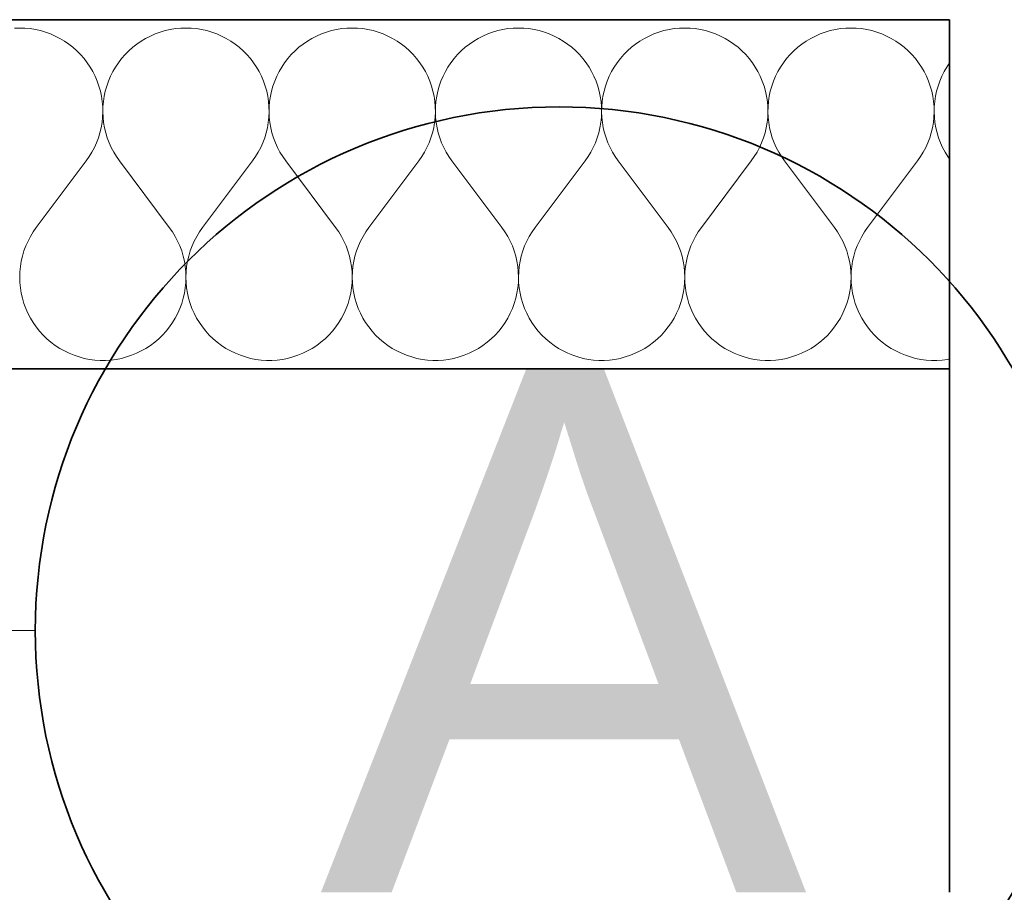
# Model space of a CAD drawing. Header units: millimetres. Extents: x -34676 to 172266, y 39940 to 476087.
# Tile 124 of 256: x 51007 to 51571, y 276843 to 277343. Entities that reach past the tile are written whole.
import ezdxf

# ---------------------------------------------------------------- set-up
doc = ezdxf.new("R2010")
doc.units = ezdxf.units.MM
doc.header["$MEASUREMENT"] = 0
for name, color, linetype in [('#podkład', 252, 'Continuous'), ('- A - ocieplenie', 7, 'Continuous'), ('Konstrukcja - Siatka mod', 7, 'Continuous'), ('Konstrukcja - Ściany zewnętrzne', 7, 'Continuous'), ('Okna Archicada', 7, 'Continuous')]:
    doc.layers.add(name, color=color, linetype=linetype)
doc.styles.add('MtXpl_Arial', font='arial.ttf', dxfattribs={"height": 0.2})

# ---------------------------------------------------------------- blocks, each defined once
blk = doc.blocks.new('UHYGFFFF')
at = {"layer": '- A - ocieplenie', "color": 252, "linetype": 'Continuous', "lineweight": 35, "ltscale": 100}
for p, q in [((51148.3, 383482.63), (50017.56, 383482.63)), ((51148.3, 383282.63), (51148.3, 383482.63)), ((50017.56, 383282.63), (51148.3, 383282.63))]:
    blk.add_line(p, q, dxfattribs=at)
at = {"layer": '- A - ocieplenie', "color": 252, "linetype": 'Continuous', "lineweight": 13, "ltscale": 100}
for p, q in [((50615.64, 383477.87), (50612.63, 383477.78)), ((50618.65, 383477.78), (50615.64, 383477.87)), ((50621.65, 383477.49), (50618.65, 383477.78)), ((50707.87, 383477.78), (50704.87, 383477.49)), ((50710.88, 383477.87), (50707.87, 383477.78)), ((50713.89, 383477.78), (50710.88, 383477.87)), ((50716.89, 383477.49), (50713.89, 383477.78)), ((50803.1, 383477.78), (50800.11, 383477.49)), ((50806.12, 383477.87), (50803.1, 383477.78)), ((50809.13, 383477.78), (50806.12, 383477.87)), ((50812.12, 383477.49), (50809.13, 383477.78)), ((50898.34, 383477.78), (50895.34, 383477.49)), ((50901.35, 383477.87), (50898.34, 383477.78)), ((50904.36, 383477.78), (50901.35, 383477.87)), ((50907.36, 383477.49), (50904.36, 383477.78)), ((50993.58, 383477.78), (50990.58, 383477.49)), ((50996.59, 383477.87), (50993.58, 383477.78)), ((50999.6, 383477.78), (50996.59, 383477.87)), ((51002.6, 383477.49), (50999.6, 383477.78)), ((51088.82, 383477.78), (51085.82, 383477.49)), ((51091.83, 383477.87), (51088.82, 383477.78)), ((51094.84, 383477.78), (51091.83, 383477.87)), ((51097.84, 383477.49), (51094.84, 383477.78)), ((50624.62, 383477.02), (50621.65, 383477.49)), ((50627.56, 383476.35), (50624.62, 383477.02)), ((50630.45, 383475.51), (50627.56, 383476.35)), ((50633.28, 383474.48), (50630.45, 383475.51)), ((50636.04, 383473.28), (50633.28, 383474.48)), ((50638.72, 383471.9), (50636.04, 383473.28)), ((50690.47, 383473.28), (50687.79, 383471.9)), ((50693.23, 383474.48), (50690.47, 383473.28)), ((50696.06, 383475.51), (50693.23, 383474.48)), ((50698.95, 383476.35), (50696.06, 383475.51)), ((50701.89, 383477.02), (50698.95, 383476.35)), ((50704.87, 383477.49), (50701.89, 383477.02)), ((50719.86, 383477.02), (50716.89, 383477.49)), ((50722.8, 383476.35), (50719.86, 383477.02)), ((50725.69, 383475.51), (50722.8, 383476.35)), ((50728.52, 383474.48), (50725.69, 383475.51)), ((50731.28, 383473.28), (50728.52, 383474.48)), ((50733.96, 383471.9), (50731.28, 383473.28)), ((50785.71, 383473.28), (50783.03, 383471.9)), ((50788.47, 383474.48), (50785.71, 383473.28)), ((50791.3, 383475.51), (50788.47, 383474.48)), ((50794.19, 383476.35), (50791.3, 383475.51)), ((50797.13, 383477.02), (50794.19, 383476.35)), ((50800.11, 383477.49), (50797.13, 383477.02)), ((50815.1, 383477.02), (50812.12, 383477.49)), ((50818.04, 383476.35), (50815.1, 383477.02)), ((50820.93, 383475.51), (50818.04, 383476.35)), ((50823.76, 383474.48), (50820.93, 383475.51)), ((50826.52, 383473.28), (50823.76, 383474.48)), ((50829.2, 383471.9), (50826.52, 383473.28)), ((50880.95, 383473.28), (50878.27, 383471.9)), ((50883.71, 383474.48), (50880.95, 383473.28)), ((50886.54, 383475.51), (50883.71, 383474.48)), ((50889.43, 383476.35), (50886.54, 383475.51)), ((50892.37, 383477.02), (50889.43, 383476.35)), ((50895.34, 383477.49), (50892.37, 383477.02)), ((50910.34, 383477.02), (50907.36, 383477.49)), ((50913.28, 383476.35), (50910.34, 383477.02)), ((50916.17, 383475.51), (50913.28, 383476.35)), ((50919, 383474.48), (50916.17, 383475.51)), ((50921.76, 383473.28), (50919, 383474.48)), ((50924.44, 383471.9), (50921.76, 383473.28)), ((50976.19, 383473.28), (50973.51, 383471.9)), ((50978.95, 383474.48), (50976.19, 383473.28)), ((50981.78, 383475.51), (50978.95, 383474.48)), ((50984.67, 383476.35), (50981.78, 383475.51)), ((50987.61, 383477.02), (50984.67, 383476.35)), ((50990.58, 383477.49), (50987.61, 383477.02)), ((51005.58, 383477.02), (51002.6, 383477.49)), ((51008.51, 383476.35), (51005.58, 383477.02)), ((51011.4, 383475.51), (51008.51, 383476.35)), ((51014.24, 383474.48), (51011.4, 383475.51)), ((51017, 383473.28), (51014.24, 383474.48)), ((51019.68, 383471.9), (51017, 383473.28)), ((51071.42, 383473.28), (51068.74, 383471.9)), ((51074.18, 383474.48), (51071.42, 383473.28)), ((51077.02, 383475.51), (51074.18, 383474.48)), ((51079.91, 383476.35), (51077.02, 383475.51)), ((51082.85, 383477.02), (51079.91, 383476.35)), ((51085.82, 383477.49), (51082.85, 383477.02)), ((51100.81, 383477.02), (51097.84, 383477.49)), ((51103.75, 383476.35), (51100.81, 383477.02)), ((51106.64, 383475.51), (51103.75, 383476.35)), ((51109.47, 383474.48), (51106.64, 383475.51)), ((51112.24, 383473.28), (51109.47, 383474.48)), ((51114.91, 383471.9), (51112.24, 383473.28)), ((50641.31, 383470.36), (50638.72, 383471.9)), ((50643.8, 383468.65), (50641.31, 383470.36)), ((50646.17, 383466.8), (50643.8, 383468.65)), ((50648.42, 383464.79), (50646.17, 383466.8)), ((50680.35, 383466.8), (50678.1, 383464.79)), ((50682.72, 383468.65), (50680.35, 383466.8)), ((50685.2, 383470.36), (50682.72, 383468.65)), ((50687.79, 383471.9), (50685.2, 383470.36)), ((50736.55, 383470.36), (50733.96, 383471.9)), ((50739.03, 383468.65), (50736.55, 383470.36)), ((50741.41, 383466.8), (50739.03, 383468.65)), ((50743.65, 383464.79), (50741.41, 383466.8)), ((50775.59, 383466.8), (50773.34, 383464.79)), ((50777.96, 383468.65), (50775.59, 383466.8)), ((50780.44, 383470.36), (50777.96, 383468.65)), ((50783.03, 383471.9), (50780.44, 383470.36)), ((50831.79, 383470.36), (50829.2, 383471.9)), ((50834.27, 383468.65), (50831.79, 383470.36)), ((50836.64, 383466.8), (50834.27, 383468.65)), ((50838.89, 383464.79), (50836.64, 383466.8)), ((50870.82, 383466.8), (50868.58, 383464.79)), ((50873.2, 383468.65), (50870.82, 383466.8)), ((50875.68, 383470.36), (50873.2, 383468.65)), ((50878.27, 383471.9), (50875.68, 383470.36)), ((50927.03, 383470.36), (50924.44, 383471.9)), ((50929.51, 383468.65), (50927.03, 383470.36)), ((50931.88, 383466.8), (50929.51, 383468.65)), ((50934.13, 383464.79), (50931.88, 383466.8)), ((50966.06, 383466.8), (50963.81, 383464.79)), ((50968.43, 383468.65), (50966.06, 383466.8)), ((50970.92, 383470.36), (50968.43, 383468.65)), ((50973.51, 383471.9), (50970.92, 383470.36)), ((51022.26, 383470.36), (51019.68, 383471.9)), ((51024.75, 383468.65), (51022.26, 383470.36)), ((51027.12, 383466.8), (51024.75, 383468.65)), ((51029.37, 383464.79), (51027.12, 383466.8)), ((51061.3, 383466.8), (51059.05, 383464.79)), ((51063.67, 383468.65), (51061.3, 383466.8)), ((51066.16, 383470.36), (51063.67, 383468.65)), ((51068.74, 383471.9), (51066.16, 383470.36)), ((51117.5, 383470.36), (51114.91, 383471.9)), ((51119.99, 383468.65), (51117.5, 383470.36)), ((51122.36, 383466.8), (51119.99, 383468.65)), ((51124.61, 383464.79), (51122.36, 383466.8)), ((50650.53, 383462.65), (50648.42, 383464.79)), ((50652.51, 383460.38), (50650.53, 383462.65)), ((50675.98, 383462.65), (50674, 383460.38)), ((50678.1, 383464.79), (50675.98, 383462.65)), ((50745.77, 383462.65), (50743.65, 383464.79)), ((50747.75, 383460.38), (50745.77, 383462.65)), ((50771.22, 383462.65), (50769.24, 383460.38)), ((50773.34, 383464.79), (50771.22, 383462.65)), ((50841.01, 383462.65), (50838.89, 383464.79)), ((50842.99, 383460.38), (50841.01, 383462.65)), ((50866.46, 383462.65), (50864.48, 383460.38)), ((50868.58, 383464.79), (50866.46, 383462.65)), ((50936.25, 383462.65), (50934.13, 383464.79)), ((50938.23, 383460.38), (50936.25, 383462.65)), ((50961.7, 383462.65), (50959.72, 383460.38)), ((50963.81, 383464.79), (50961.7, 383462.65)), ((51031.49, 383462.65), (51029.37, 383464.79)), ((51033.47, 383460.38), (51031.49, 383462.65)), ((51056.93, 383462.65), (51054.95, 383460.38)), ((51059.05, 383464.79), (51056.93, 383462.65)), ((51126.73, 383462.65), (51124.61, 383464.79)), ((51128.7, 383460.38), (51126.73, 383462.65)), ((50654.34, 383457.99), (50652.51, 383460.38)), ((50656.02, 383455.49), (50654.34, 383457.99)), ((50657.54, 383452.88), (50656.02, 383455.49)), ((50670.49, 383455.49), (50668.98, 383452.88)), ((50672.17, 383457.99), (50670.49, 383455.49)), ((50674, 383460.38), (50672.17, 383457.99)), ((50749.58, 383457.99), (50747.75, 383460.38)), ((50751.26, 383455.49), (50749.58, 383457.99)), ((50752.77, 383452.88), (50751.26, 383455.49)), ((50765.73, 383455.49), (50764.22, 383452.88)), ((50767.41, 383457.99), (50765.73, 383455.49)), ((50769.24, 383460.38), (50767.41, 383457.99)), ((50844.82, 383457.99), (50842.99, 383460.38)), ((50846.5, 383455.49), (50844.82, 383457.99)), ((50848.01, 383452.88), (50846.5, 383455.49)), ((50860.97, 383455.49), (50859.46, 383452.88)), ((50862.65, 383457.99), (50860.97, 383455.49)), ((50864.48, 383460.38), (50862.65, 383457.99)), ((50940.06, 383457.99), (50938.23, 383460.38)), ((50941.74, 383455.49), (50940.06, 383457.99)), ((50943.25, 383452.88), (50941.74, 383455.49)), ((50956.21, 383455.49), (50954.69, 383452.88)), ((50957.89, 383457.99), (50956.21, 383455.49)), ((50959.72, 383460.38), (50957.89, 383457.99)), ((51035.3, 383457.99), (51033.47, 383460.38)), ((51036.97, 383455.49), (51035.3, 383457.99)), ((51038.49, 383452.88), (51036.97, 383455.49)), ((51051.45, 383455.49), (51049.93, 383452.88)), ((51053.12, 383457.99), (51051.45, 383455.49)), ((51054.95, 383460.38), (51053.12, 383457.99)), ((51130.54, 383457.99), (51128.7, 383460.38)), ((51132.21, 383455.49), (51130.54, 383457.99)), ((51133.73, 383452.88), (51132.21, 383455.49)), ((51146.69, 383455.49), (51145.17, 383452.88)), ((51148.3, 383457.89), (51146.69, 383455.49)), ((50658.88, 383450.19), (50657.54, 383452.88)), ((50660.06, 383447.42), (50658.88, 383450.19)), ((50667.63, 383450.19), (50666.46, 383447.42)), ((50668.98, 383452.88), (50667.63, 383450.19)), ((50754.12, 383450.19), (50752.77, 383452.88)), ((50755.3, 383447.42), (50754.12, 383450.19)), ((50762.87, 383450.19), (50761.7, 383447.42)), ((50764.22, 383452.88), (50762.87, 383450.19)), ((50849.36, 383450.19), (50848.01, 383452.88)), ((50850.53, 383447.42), (50849.36, 383450.19)), ((50858.11, 383450.19), (50856.94, 383447.42)), ((50859.46, 383452.88), (50858.11, 383450.19)), ((50944.6, 383450.19), (50943.25, 383452.88)), ((50945.77, 383447.42), (50944.6, 383450.19)), ((50953.35, 383450.19), (50952.17, 383447.42)), ((50954.69, 383452.88), (50953.35, 383450.19)), ((51039.84, 383450.19), (51038.49, 383452.88)), ((51041.01, 383447.42), (51039.84, 383450.19)), ((51048.59, 383450.19), (51047.41, 383447.42)), ((51049.93, 383452.88), (51048.59, 383450.19)), ((51135.07, 383450.19), (51133.73, 383452.88)), ((51136.25, 383447.42), (51135.07, 383450.19)), ((51143.82, 383450.19), (51142.65, 383447.42)), ((51145.17, 383452.88), (51143.82, 383450.19)), ((50661.05, 383444.57), (50660.06, 383447.42)), ((50661.87, 383441.67), (50661.05, 383444.57)), ((50665.46, 383444.57), (50664.65, 383441.67)), ((50666.46, 383447.42), (50665.46, 383444.57)), ((50756.29, 383444.57), (50755.3, 383447.42)), ((50757.11, 383441.67), (50756.29, 383444.57)), ((50760.7, 383444.57), (50759.89, 383441.67)), ((50761.7, 383447.42), (50760.7, 383444.57)), ((50851.53, 383444.57), (50850.53, 383447.42)), ((50852.34, 383441.67), (50851.53, 383444.57)), ((50855.94, 383444.57), (50855.12, 383441.67)), ((50856.94, 383447.42), (50855.94, 383444.57)), ((50946.77, 383444.57), (50945.77, 383447.42)), ((50947.58, 383441.67), (50946.77, 383444.57)), ((50951.18, 383444.57), (50950.36, 383441.67)), ((50952.17, 383447.42), (50951.18, 383444.57)), ((51042.01, 383444.57), (51041.01, 383447.42)), ((51042.82, 383441.67), (51042.01, 383444.57)), ((51046.42, 383444.57), (51045.6, 383441.67)), ((51047.41, 383447.42), (51046.42, 383444.57)), ((51137.24, 383444.57), (51136.25, 383447.42)), ((51138.06, 383441.67), (51137.24, 383444.57)), ((51141.65, 383444.57), (51140.84, 383441.67)), ((51142.65, 383447.42), (51141.65, 383444.57)), ((50662.5, 383438.73), (50661.87, 383441.67)), ((50662.94, 383435.75), (50662.5, 383438.73)), ((50664.02, 383438.73), (50663.58, 383435.75)), ((50664.65, 383441.67), (50664.02, 383438.73)), ((50757.74, 383438.73), (50757.11, 383441.67)), ((50758.18, 383435.75), (50757.74, 383438.73)), ((50759.26, 383438.73), (50758.81, 383435.75)), ((50759.89, 383441.67), (50759.26, 383438.73)), ((50852.97, 383438.73), (50852.34, 383441.67)), ((50853.42, 383435.75), (50852.97, 383438.73)), ((50854.49, 383438.73), (50854.05, 383435.75)), ((50855.12, 383441.67), (50854.49, 383438.73)), ((50948.21, 383438.73), (50947.58, 383441.67)), ((50948.65, 383435.75), (50948.21, 383438.73)), ((50949.73, 383438.73), (50949.29, 383435.75)), ((50950.36, 383441.67), (50949.73, 383438.73)), ((51043.45, 383438.73), (51042.82, 383441.67)), ((51043.89, 383435.75), (51043.45, 383438.73)), ((51044.97, 383438.73), (51044.53, 383435.75)), ((51045.6, 383441.67), (51044.97, 383438.73)), ((51138.69, 383438.73), (51138.06, 383441.67)), ((51139.13, 383435.75), (51138.69, 383438.73)), ((51140.21, 383438.73), (51139.77, 383435.75)), ((51140.84, 383441.67), (51140.21, 383438.73)), ((50663.19, 383432.75), (50662.94, 383435.75)), ((50663.26, 383429.74), (50663.19, 383432.75)), ((50663.32, 383432.75), (50663.26, 383429.74)), ((50663.58, 383435.75), (50663.32, 383432.75)), ((50758.43, 383432.75), (50758.18, 383435.75)), ((50758.49, 383429.74), (50758.43, 383432.75)), ((50758.56, 383432.75), (50758.5, 383429.74)), ((50758.81, 383435.75), (50758.56, 383432.75)), ((50853.67, 383432.75), (50853.42, 383435.75)), ((50853.73, 383429.74), (50853.67, 383432.75)), ((50853.8, 383432.75), (50853.74, 383429.74)), ((50854.05, 383435.75), (50853.8, 383432.75)), ((50948.91, 383432.75), (50948.65, 383435.75)), ((50948.97, 383429.74), (50948.91, 383432.75)), ((50949.04, 383432.75), (50948.98, 383429.74)), ((50949.29, 383435.75), (50949.04, 383432.75)), ((51044.14, 383432.75), (51043.89, 383435.75)), ((51044.21, 383429.74), (51044.14, 383432.75)), ((51044.28, 383432.75), (51044.21, 383429.74)), ((51044.53, 383435.75), (51044.28, 383432.75)), ((51139.38, 383432.75), (51139.13, 383435.75)), ((51139.45, 383429.74), (51139.38, 383432.75)), ((51139.51, 383432.75), (51139.45, 383429.74)), ((51139.77, 383435.75), (51139.51, 383432.75)), ((50663.13, 383426.73), (50663.26, 383429.74)), ((50663.26, 383429.74), (50663.39, 383426.73)), ((50758.37, 383426.73), (50758.49, 383429.74)), ((50758.5, 383429.74), (50758.63, 383426.73)), ((50853.6, 383426.73), (50853.73, 383429.74)), ((50853.74, 383429.74), (50853.86, 383426.73)), ((50948.84, 383426.73), (50948.97, 383429.74)), ((50948.98, 383429.74), (50949.1, 383426.73)), ((51044.08, 383426.73), (51044.21, 383429.74)), ((51044.21, 383429.74), (51044.34, 383426.73)), ((51139.32, 383426.73), (51139.45, 383429.74)), ((51139.45, 383429.74), (51139.58, 383426.73)), ((50662.3, 383420.76), (50662.81, 383423.73)), ((50662.81, 383423.73), (50663.13, 383426.73)), ((50663.39, 383426.73), (50663.71, 383423.73)), ((50663.71, 383423.73), (50664.21, 383420.76)), ((50757.54, 383420.76), (50758.05, 383423.73)), ((50758.05, 383423.73), (50758.37, 383426.73)), ((50758.63, 383426.73), (50758.94, 383423.73)), ((50758.94, 383423.73), (50759.45, 383420.76)), ((50852.78, 383420.76), (50853.29, 383423.73)), ((50853.29, 383423.73), (50853.6, 383426.73)), ((50853.86, 383426.73), (50854.18, 383423.73)), ((50854.18, 383423.73), (50854.69, 383420.76)), ((50948.02, 383420.76), (50948.52, 383423.73)), ((50948.52, 383423.73), (50948.84, 383426.73)), ((50949.1, 383426.73), (50949.42, 383423.73)), ((50949.42, 383423.73), (50949.93, 383420.76)), ((51043.26, 383420.76), (51043.76, 383423.73)), ((51043.76, 383423.73), (51044.08, 383426.73)), ((51044.34, 383426.73), (51044.66, 383423.73)), ((51044.66, 383423.73), (51045.17, 383420.76)), ((51138.49, 383420.76), (51139, 383423.73)), ((51139, 383423.73), (51139.32, 383426.73)), ((51139.58, 383426.73), (51139.9, 383423.73)), ((51139.9, 383423.73), (51140.4, 383420.76)), ((50660.73, 383414.95), (50661.61, 383417.83)), ((50661.61, 383417.83), (50662.3, 383420.76)), ((50664.21, 383420.76), (50664.91, 383417.83)), ((50664.91, 383417.83), (50665.78, 383414.95)), ((50755.97, 383414.95), (50756.85, 383417.83)), ((50756.85, 383417.83), (50757.54, 383420.76)), ((50759.45, 383420.76), (50760.14, 383417.83)), ((50760.14, 383417.83), (50761.02, 383414.95)), ((50851.21, 383414.95), (50852.09, 383417.83)), ((50852.09, 383417.83), (50852.78, 383420.76)), ((50854.69, 383420.76), (50855.38, 383417.83)), ((50855.38, 383417.83), (50856.26, 383414.95)), ((50946.45, 383414.95), (50947.32, 383417.83)), ((50947.32, 383417.83), (50948.02, 383420.76)), ((50949.93, 383420.76), (50950.62, 383417.83)), ((50950.62, 383417.83), (50951.5, 383414.95)), ((51041.68, 383414.95), (51042.56, 383417.83)), ((51042.56, 383417.83), (51043.26, 383420.76)), ((51045.17, 383420.76), (51045.86, 383417.83)), ((51045.86, 383417.83), (51046.74, 383414.95)), ((51136.92, 383414.95), (51137.8, 383417.83)), ((51137.8, 383417.83), (51138.49, 383420.76)), ((51140.4, 383420.76), (51141.1, 383417.83)), ((51141.1, 383417.83), (51141.97, 383414.95)), ((50658.44, 383409.38), (50659.67, 383412.13)), ((50659.67, 383412.13), (50660.73, 383414.95)), ((50665.78, 383414.95), (50666.84, 383412.13)), ((50666.84, 383412.13), (50668.08, 383409.38)), ((50753.68, 383409.38), (50754.91, 383412.13)), ((50754.91, 383412.13), (50755.97, 383414.95)), ((50761.02, 383414.95), (50762.08, 383412.13)), ((50762.08, 383412.13), (50763.31, 383409.38)), ((50848.92, 383409.38), (50850.15, 383412.13)), ((50850.15, 383412.13), (50851.21, 383414.95)), ((50856.26, 383414.95), (50857.32, 383412.13)), ((50857.32, 383412.13), (50858.55, 383409.38)), ((50944.15, 383409.38), (50945.39, 383412.13)), ((50945.39, 383412.13), (50946.45, 383414.95)), ((50951.5, 383414.95), (50952.56, 383412.13)), ((50952.56, 383412.13), (50953.79, 383409.38)), ((51039.39, 383409.38), (51040.63, 383412.13)), ((51040.63, 383412.13), (51041.68, 383414.95)), ((51046.74, 383414.95), (51047.79, 383412.13)), ((51047.79, 383412.13), (51049.03, 383409.38)), ((51134.63, 383409.38), (51135.86, 383412.13)), ((51135.86, 383412.13), (51136.92, 383414.95)), ((51141.97, 383414.95), (51143.03, 383412.13)), ((51143.03, 383412.13), (51144.27, 383409.38)), ((50655.46, 383404.15), (50657.04, 383406.72)), ((50657.04, 383406.72), (50658.44, 383409.38)), ((50668.08, 383409.38), (50669.48, 383406.72)), ((50669.48, 383406.72), (50671.05, 383404.15)), ((50750.7, 383404.15), (50752.27, 383406.72)), ((50752.27, 383406.72), (50753.68, 383409.38)), ((50763.31, 383409.38), (50764.72, 383406.72)), ((50764.72, 383406.72), (50766.29, 383404.15)), ((50845.94, 383404.15), (50847.51, 383406.72)), ((50847.51, 383406.72), (50848.92, 383409.38)), ((50858.55, 383409.38), (50859.96, 383406.72)), ((50859.96, 383406.72), (50861.53, 383404.15)), ((50941.18, 383404.15), (50942.75, 383406.72)), ((50942.75, 383406.72), (50944.15, 383409.38)), ((50953.79, 383409.38), (50955.2, 383406.72)), ((50955.2, 383406.72), (50956.77, 383404.15)), ((51036.42, 383404.15), (51037.99, 383406.72)), ((51037.99, 383406.72), (51039.39, 383409.38)), ((51049.03, 383409.38), (51050.43, 383406.72)), ((51050.43, 383406.72), (51052, 383404.15)), ((51131.65, 383404.15), (51133.23, 383406.72)), ((51133.23, 383406.72), (51134.63, 383409.38)), ((51144.27, 383409.38), (51145.67, 383406.72)), ((51145.67, 383406.72), (51147.24, 383404.15)), ((50625.16, 383363.58), (50653.73, 383401.68)), ((50653.73, 383401.68), (50655.46, 383404.15)), ((50671.05, 383404.15), (50672.78, 383401.68)), ((50701.35, 383363.58), (50672.78, 383401.68)), ((50720.4, 383363.58), (50748.97, 383401.68)), ((50748.97, 383401.68), (50750.7, 383404.15)), ((50766.29, 383404.15), (50768.02, 383401.68)), ((50796.59, 383363.58), (50768.02, 383401.68)), ((50815.64, 383363.58), (50844.21, 383401.68)), ((50844.21, 383401.68), (50845.94, 383404.15)), ((50861.53, 383404.15), (50863.26, 383401.68)), ((50891.83, 383363.58), (50863.26, 383401.68)), ((50910.88, 383363.58), (50939.45, 383401.68)), ((50939.45, 383401.68), (50941.18, 383404.15)), ((50956.77, 383404.15), (50958.5, 383401.68)), ((50987.07, 383363.58), (50958.5, 383401.68)), ((51006.12, 383363.58), (51034.69, 383401.68)), ((51034.69, 383401.68), (51036.42, 383404.15)), ((51052, 383404.15), (51053.73, 383401.68)), ((51082.31, 383363.58), (51053.73, 383401.68)), ((51101.35, 383363.58), (51129.92, 383401.68)), ((51129.92, 383401.68), (51131.65, 383404.15)), ((51147.24, 383404.15), (51148.3, 383402.64)), ((50623.41, 383361.08), (50621.82, 383358.47)), ((50625.16, 383363.58), (50623.41, 383361.08)), ((50703.11, 383361.08), (50701.35, 383363.58)), ((50704.7, 383358.47), (50703.11, 383361.08)), ((50718.65, 383361.08), (50717.06, 383358.47)), ((50720.4, 383363.58), (50718.65, 383361.08)), ((50798.35, 383361.08), (50796.59, 383363.58)), ((50799.94, 383358.47), (50798.35, 383361.08)), ((50813.88, 383361.08), (50812.29, 383358.47)), ((50815.64, 383363.58), (50813.88, 383361.08)), ((50893.58, 383361.08), (50891.83, 383363.58)), ((50895.17, 383358.47), (50893.58, 383361.08)), ((50909.12, 383361.08), (50907.53, 383358.47)), ((50910.88, 383363.58), (50909.12, 383361.08)), ((50988.82, 383361.08), (50987.07, 383363.58)), ((50990.41, 383358.47), (50988.82, 383361.08)), ((51004.36, 383361.08), (51002.77, 383358.47)), ((51006.12, 383363.58), (51004.36, 383361.08)), ((51084.06, 383361.08), (51082.31, 383363.58)), ((51085.65, 383358.47), (51084.06, 383361.08)), ((51099.6, 383361.08), (51098.01, 383358.47)), ((51101.35, 383363.58), (51099.6, 383361.08)), ((50620.4, 383355.77), (50619.16, 383352.98)), ((50621.82, 383358.47), (50620.4, 383355.77)), ((50706.12, 383355.77), (50704.7, 383358.47)), ((50707.36, 383352.98), (50706.12, 383355.77)), ((50715.64, 383355.77), (50714.39, 383352.98)), ((50717.06, 383358.47), (50715.64, 383355.77)), ((50801.35, 383355.77), (50799.94, 383358.47)), ((50802.6, 383352.98), (50801.35, 383355.77)), ((50810.88, 383355.77), (50809.63, 383352.98)), ((50812.29, 383358.47), (50810.88, 383355.77)), ((50896.59, 383355.77), (50895.17, 383358.47)), ((50897.84, 383352.98), (50896.59, 383355.77)), ((50906.11, 383355.77), (50904.87, 383352.98)), ((50907.53, 383358.47), (50906.11, 383355.77)), ((50991.83, 383355.77), (50990.41, 383358.47)), ((50993.07, 383352.98), (50991.83, 383355.77)), ((51001.35, 383355.77), (51000.11, 383352.98)), ((51002.77, 383358.47), (51001.35, 383355.77)), ((51087.07, 383355.77), (51085.65, 383358.47)), ((51088.31, 383352.98), (51087.07, 383355.77)), ((51096.59, 383355.77), (51095.35, 383352.98)), ((51098.01, 383358.47), (51096.59, 383355.77)), ((50618.1, 383350.11), (50617.22, 383347.18)), ((50619.16, 383352.98), (50618.1, 383350.11)), ((50708.42, 383350.11), (50707.36, 383352.98)), ((50709.3, 383347.18), (50708.42, 383350.11)), ((50713.33, 383350.11), (50712.46, 383347.18)), ((50714.39, 383352.98), (50713.33, 383350.11)), ((50803.66, 383350.11), (50802.6, 383352.98)), ((50804.53, 383347.18), (50803.66, 383350.11)), ((50808.57, 383350.11), (50807.7, 383347.18)), ((50809.63, 383352.98), (50808.57, 383350.11)), ((50898.9, 383350.11), (50897.84, 383352.98)), ((50899.77, 383347.18), (50898.9, 383350.11)), ((50903.81, 383350.11), (50902.93, 383347.18)), ((50904.87, 383352.98), (50903.81, 383350.11)), ((50994.13, 383350.11), (50993.07, 383352.98)), ((50995.01, 383347.18), (50994.13, 383350.11)), ((50999.05, 383350.11), (50998.17, 383347.18)), ((51000.11, 383352.98), (50999.05, 383350.11)), ((51089.37, 383350.11), (51088.31, 383352.98)), ((51090.25, 383347.18), (51089.37, 383350.11)), ((51094.29, 383350.11), (51093.41, 383347.18)), ((51095.35, 383352.98), (51094.29, 383350.11)), ((50616.53, 383344.2), (50616.04, 383341.19)), ((50617.22, 383347.18), (50616.53, 383344.2)), ((50709.98, 383344.2), (50709.3, 383347.18)), ((50710.47, 383341.19), (50709.98, 383344.2)), ((50711.77, 383344.2), (50711.28, 383341.19)), ((50712.46, 383347.18), (50711.77, 383344.2)), ((50805.22, 383344.2), (50804.53, 383347.18)), ((50805.71, 383341.19), (50805.22, 383344.2)), ((50807.01, 383344.2), (50806.52, 383341.19)), ((50807.7, 383347.18), (50807.01, 383344.2)), ((50900.46, 383344.2), (50899.77, 383347.18)), ((50900.95, 383341.19), (50900.46, 383344.2)), ((50902.25, 383344.2), (50901.76, 383341.19)), ((50902.93, 383347.18), (50902.25, 383344.2)), ((50995.7, 383344.2), (50995.01, 383347.18)), ((50996.19, 383341.19), (50995.7, 383344.2)), ((50997.49, 383344.2), (50996.99, 383341.19)), ((50998.17, 383347.18), (50997.49, 383344.2)), ((51090.93, 383344.2), (51090.25, 383347.18)), ((51091.43, 383341.19), (51090.93, 383344.2)), ((51092.72, 383344.2), (51092.23, 383341.19)), ((51093.41, 383347.18), (51092.72, 383344.2)), ((50615.74, 383338.15), (50615.64, 383335.09)), ((50616.04, 383341.19), (50615.74, 383338.15)), ((50710.77, 383338.15), (50710.47, 383341.19)), ((50710.88, 383335.09), (50710.77, 383338.15)), ((50710.98, 383338.15), (50710.88, 383335.09)), ((50711.28, 383341.19), (50710.98, 383338.15)), ((50806.01, 383338.15), (50805.71, 383341.19)), ((50806.12, 383335.09), (50806.01, 383338.15)), ((50806.22, 383338.15), (50806.12, 383335.09)), ((50806.52, 383341.19), (50806.22, 383338.15)), ((50901.25, 383338.15), (50900.95, 383341.19)), ((50901.35, 383335.09), (50901.25, 383338.15)), ((50901.46, 383338.15), (50901.35, 383335.09)), ((50901.76, 383341.19), (50901.46, 383338.15)), ((50996.49, 383338.15), (50996.19, 383341.19)), ((50996.59, 383335.09), (50996.49, 383338.15)), ((50996.69, 383338.15), (50996.59, 383335.09)), ((50996.99, 383341.19), (50996.69, 383338.15)), ((51091.73, 383338.15), (51091.43, 383341.19)), ((51091.83, 383335.09), (51091.73, 383338.15)), ((51091.93, 383338.15), (51091.83, 383335.09)), ((51092.23, 383341.19), (51091.93, 383338.15)), ((50615.64, 383335.09), (50615.73, 383332.04)), ((50615.73, 383332.04), (50616.02, 383329)), ((50710.5, 383329), (50710.78, 383332.04)), ((50710.78, 383332.04), (50710.88, 383335.09)), ((50710.88, 383335.09), (50710.97, 383332.04)), ((50710.97, 383332.04), (50711.26, 383329)), ((50805.73, 383329), (50806.02, 383332.04)), ((50806.02, 383332.04), (50806.12, 383335.09)), ((50806.12, 383335.09), (50806.21, 383332.04)), ((50806.21, 383332.04), (50806.5, 383329)), ((50900.97, 383329), (50901.26, 383332.04)), ((50901.26, 383332.04), (50901.35, 383335.09)), ((50901.35, 383335.09), (50901.45, 383332.04)), ((50901.45, 383332.04), (50901.73, 383329)), ((50996.21, 383329), (50996.5, 383332.04)), ((50996.5, 383332.04), (50996.59, 383335.09)), ((50996.59, 383335.09), (50996.68, 383332.04)), ((50996.68, 383332.04), (50996.97, 383329)), ((51091.45, 383329), (51091.74, 383332.04)), ((51091.74, 383332.04), (51091.83, 383335.09)), ((51091.83, 383335.09), (51091.92, 383332.04)), ((51091.92, 383332.04), (51092.21, 383329)), ((50616.02, 383329), (50616.5, 383325.98)), ((50616.5, 383325.98), (50617.18, 383323)), ((50709.34, 383323), (50710.01, 383325.98)), ((50710.01, 383325.98), (50710.5, 383329)), ((50711.26, 383329), (50711.74, 383325.98)), ((50711.74, 383325.98), (50712.42, 383323)), ((50804.57, 383323), (50805.25, 383325.98)), ((50805.25, 383325.98), (50805.73, 383329)), ((50806.5, 383329), (50806.98, 383325.98)), ((50806.98, 383325.98), (50807.66, 383323)), ((50899.81, 383323), (50900.49, 383325.98)), ((50900.49, 383325.98), (50900.97, 383329)), ((50901.73, 383329), (50902.22, 383325.98)), ((50902.22, 383325.98), (50902.89, 383323)), ((50995.05, 383323), (50995.73, 383325.98)), ((50995.73, 383325.98), (50996.21, 383329)), ((50996.97, 383329), (50997.46, 383325.98)), ((50997.46, 383325.98), (50998.13, 383323)), ((51090.29, 383323), (51090.96, 383325.98)), ((51090.96, 383325.98), (51091.45, 383329)), ((51092.21, 383329), (51092.69, 383325.98)), ((51092.69, 383325.98), (51093.37, 383323)), ((50617.18, 383323), (50618.04, 383320.07)), ((50618.04, 383320.07), (50619.1, 383317.2)), ((50707.42, 383317.2), (50708.47, 383320.07)), ((50708.47, 383320.07), (50709.34, 383323)), ((50712.42, 383323), (50713.28, 383320.07)), ((50713.28, 383320.07), (50714.33, 383317.2)), ((50802.66, 383317.2), (50803.71, 383320.07)), ((50803.71, 383320.07), (50804.57, 383323)), ((50807.66, 383323), (50808.52, 383320.07)), ((50808.52, 383320.07), (50809.57, 383317.2)), ((50897.9, 383317.2), (50898.95, 383320.07)), ((50898.95, 383320.07), (50899.81, 383323)), ((50902.89, 383323), (50903.76, 383320.07)), ((50903.76, 383320.07), (50904.81, 383317.2)), ((50993.13, 383317.2), (50994.19, 383320.07)), ((50994.19, 383320.07), (50995.05, 383323)), ((50998.13, 383323), (50999, 383320.07)), ((50999, 383320.07), (51000.05, 383317.2)), ((51088.37, 383317.2), (51089.42, 383320.07)), ((51089.42, 383320.07), (51090.29, 383323)), ((51093.37, 383323), (51094.24, 383320.07)), ((51094.24, 383320.07), (51095.29, 383317.2)), ((50619.1, 383317.2), (50620.33, 383314.4)), ((50620.33, 383314.4), (50621.74, 383311.69)), ((50704.78, 383311.69), (50706.19, 383314.4)), ((50706.19, 383314.4), (50707.42, 383317.2)), ((50714.33, 383317.2), (50715.57, 383314.4)), ((50715.57, 383314.4), (50716.98, 383311.69)), ((50800.01, 383311.69), (50801.42, 383314.4)), ((50801.42, 383314.4), (50802.66, 383317.2)), ((50809.57, 383317.2), (50810.81, 383314.4)), ((50810.81, 383314.4), (50812.22, 383311.69)), ((50895.25, 383311.69), (50896.66, 383314.4)), ((50896.66, 383314.4), (50897.9, 383317.2)), ((50904.81, 383317.2), (50906.04, 383314.4)), ((50906.04, 383314.4), (50907.45, 383311.69)), ((50990.49, 383311.69), (50991.9, 383314.4)), ((50991.9, 383314.4), (50993.13, 383317.2)), ((51000.05, 383317.2), (51001.28, 383314.4)), ((51001.28, 383314.4), (51002.69, 383311.69)), ((51085.73, 383311.69), (51087.14, 383314.4)), ((51087.14, 383314.4), (51088.37, 383317.2)), ((51095.29, 383317.2), (51096.52, 383314.4)), ((51096.52, 383314.4), (51097.93, 383311.69)), ((50621.74, 383311.69), (50623.32, 383309.08)), ((50623.32, 383309.08), (50625.07, 383306.57)), ((50701.45, 383306.57), (50703.19, 383309.08)), ((50703.19, 383309.08), (50704.78, 383311.69)), ((50716.98, 383311.69), (50718.56, 383309.08)), ((50718.56, 383309.08), (50720.31, 383306.57)), ((50796.69, 383306.57), (50798.43, 383309.08)), ((50798.43, 383309.08), (50800.01, 383311.69)), ((50812.22, 383311.69), (50813.8, 383309.08)), ((50813.8, 383309.08), (50815.54, 383306.57)), ((50891.92, 383306.57), (50893.67, 383309.08)), ((50893.67, 383309.08), (50895.25, 383311.69)), ((50907.45, 383311.69), (50909.04, 383309.08)), ((50909.04, 383309.08), (50910.78, 383306.57)), ((50987.16, 383306.57), (50988.91, 383309.08)), ((50988.91, 383309.08), (50990.49, 383311.69)), ((51002.69, 383311.69), (51004.27, 383309.08)), ((51004.27, 383309.08), (51006.02, 383306.57)), ((51082.4, 383306.57), (51084.15, 383309.08)), ((51084.15, 383309.08), (51085.73, 383311.69)), ((51097.93, 383311.69), (51099.51, 383309.08)), ((51099.51, 383309.08), (51101.26, 383306.57)), ((50625.07, 383306.57), (50626.97, 383304.18)), ((50626.97, 383304.18), (50629.02, 383301.91)), ((50697.49, 383301.91), (50699.55, 383304.18)), ((50699.55, 383304.18), (50701.45, 383306.57)), ((50720.31, 383306.57), (50722.21, 383304.18)), ((50722.21, 383304.18), (50724.26, 383301.91)), ((50792.73, 383301.91), (50794.78, 383304.18)), ((50794.78, 383304.18), (50796.69, 383306.57)), ((50815.54, 383306.57), (50817.45, 383304.18)), ((50817.45, 383304.18), (50819.5, 383301.91)), ((50887.97, 383301.91), (50890.02, 383304.18)), ((50890.02, 383304.18), (50891.92, 383306.57)), ((50910.78, 383306.57), (50912.68, 383304.18)), ((50912.68, 383304.18), (50914.74, 383301.91)), ((50983.21, 383301.91), (50985.26, 383304.18)), ((50985.26, 383304.18), (50987.16, 383306.57)), ((51006.02, 383306.57), (51007.92, 383304.18)), ((51007.92, 383304.18), (51009.97, 383301.91)), ((51078.45, 383301.91), (51080.5, 383304.18)), ((51080.5, 383304.18), (51082.4, 383306.57)), ((51101.26, 383306.57), (51103.16, 383304.18)), ((51103.16, 383304.18), (51105.21, 383301.91)), ((50629.02, 383301.91), (50631.22, 383299.79)), ((50631.22, 383299.79), (50633.54, 383297.8)), ((50633.54, 383297.8), (50635.99, 383295.98)), ((50690.53, 383295.98), (50692.97, 383297.8)), ((50692.97, 383297.8), (50695.3, 383299.79)), ((50695.3, 383299.79), (50697.49, 383301.91)), ((50724.26, 383301.91), (50726.45, 383299.79)), ((50726.45, 383299.79), (50728.78, 383297.8)), ((50728.78, 383297.8), (50731.23, 383295.98)), ((50785.77, 383295.98), (50788.21, 383297.8)), ((50788.21, 383297.8), (50790.54, 383299.79)), ((50790.54, 383299.79), (50792.73, 383301.91)), ((50819.5, 383301.91), (50821.69, 383299.79)), ((50821.69, 383299.79), (50824.02, 383297.8)), ((50824.02, 383297.8), (50826.47, 383295.98)), ((50881, 383295.98), (50883.45, 383297.8)), ((50883.45, 383297.8), (50885.78, 383299.79)), ((50885.78, 383299.79), (50887.97, 383301.91)), ((50914.74, 383301.91), (50916.93, 383299.79)), ((50916.93, 383299.79), (50919.26, 383297.8)), ((50919.26, 383297.8), (50921.7, 383295.98)), ((50976.24, 383295.98), (50978.69, 383297.8)), ((50978.69, 383297.8), (50981.01, 383299.79)), ((50981.01, 383299.79), (50983.21, 383301.91)), ((51009.97, 383301.91), (51012.17, 383299.79)), ((51012.17, 383299.79), (51014.49, 383297.8)), ((51014.49, 383297.8), (51016.94, 383295.98)), ((51071.48, 383295.98), (51073.93, 383297.8)), ((51073.93, 383297.8), (51076.25, 383299.79)), ((51076.25, 383299.79), (51078.45, 383301.91)), ((51105.21, 383301.91), (51107.41, 383299.79)), ((51107.41, 383299.79), (51109.73, 383297.8)), ((51109.73, 383297.8), (51112.18, 383295.98)), ((50635.99, 383295.98), (50638.55, 383294.31)), ((50638.55, 383294.31), (50641.21, 383292.81)), ((50641.21, 383292.81), (50643.96, 383291.48)), ((50682.55, 383291.48), (50685.31, 383292.81)), ((50685.31, 383292.81), (50687.97, 383294.31)), ((50687.97, 383294.31), (50690.53, 383295.98)), ((50731.23, 383295.98), (50733.79, 383294.31)), ((50733.79, 383294.31), (50736.45, 383292.81)), ((50736.45, 383292.81), (50739.2, 383291.48)), ((50777.79, 383291.48), (50780.54, 383292.81)), ((50780.54, 383292.81), (50783.21, 383294.31)), ((50783.21, 383294.31), (50785.77, 383295.98)), ((50826.47, 383295.98), (50829.03, 383294.31)), ((50829.03, 383294.31), (50831.69, 383292.81)), ((50831.69, 383292.81), (50834.44, 383291.48)), ((50873.03, 383291.48), (50875.78, 383292.81)), ((50875.78, 383292.81), (50878.44, 383294.31)), ((50878.44, 383294.31), (50881, 383295.98)), ((50921.7, 383295.98), (50924.26, 383294.31)), ((50924.26, 383294.31), (50926.92, 383292.81)), ((50926.92, 383292.81), (50929.68, 383291.48)), ((50968.27, 383291.48), (50971.02, 383292.81)), ((50971.02, 383292.81), (50973.68, 383294.31)), ((50973.68, 383294.31), (50976.24, 383295.98)), ((51016.94, 383295.98), (51019.5, 383294.31)), ((51019.5, 383294.31), (51022.16, 383292.81)), ((51022.16, 383292.81), (51024.92, 383291.48)), ((51063.51, 383291.48), (51066.26, 383292.81)), ((51066.26, 383292.81), (51068.92, 383294.31)), ((51068.92, 383294.31), (51071.48, 383295.98)), ((51112.18, 383295.98), (51114.74, 383294.31)), ((51114.74, 383294.31), (51117.4, 383292.81)), ((51117.4, 383292.81), (51120.15, 383291.48)), ((50643.96, 383291.48), (50646.8, 383290.33)), ((50646.8, 383290.33), (50649.69, 383289.37)), ((50649.69, 383289.37), (50652.65, 383288.59)), ((50652.65, 383288.59), (50655.65, 383288.01)), ((50655.65, 383288.01), (50658.68, 383287.61)), ((50658.68, 383287.61), (50661.73, 383287.42)), ((50661.73, 383287.42), (50664.79, 383287.42)), ((50664.79, 383287.42), (50667.84, 383287.61)), ((50667.84, 383287.61), (50670.87, 383288.01)), ((50670.87, 383288.01), (50673.87, 383288.59)), ((50673.87, 383288.59), (50676.82, 383289.37)), ((50676.82, 383289.37), (50679.72, 383290.33)), ((50679.72, 383290.33), (50682.55, 383291.48)), ((50739.2, 383291.48), (50742.03, 383290.33)), ((50742.03, 383290.33), (50744.93, 383289.37)), ((50744.93, 383289.37), (50747.89, 383288.59)), ((50747.89, 383288.59), (50750.89, 383288.01)), ((50750.89, 383288.01), (50753.92, 383287.61)), ((50753.92, 383287.61), (50756.97, 383287.42)), ((50756.97, 383287.42), (50760.02, 383287.42)), ((50760.02, 383287.42), (50763.07, 383287.61)), ((50763.07, 383287.61), (50766.1, 383288.01)), ((50766.1, 383288.01), (50769.1, 383288.59)), ((50769.1, 383288.59), (50772.06, 383289.37)), ((50772.06, 383289.37), (50774.96, 383290.33)), ((50774.96, 383290.33), (50777.79, 383291.48)), ((50834.44, 383291.48), (50837.27, 383290.33)), ((50837.27, 383290.33), (50840.17, 383289.37)), ((50840.17, 383289.37), (50843.13, 383288.59)), ((50843.13, 383288.59), (50846.13, 383288.01)), ((50846.13, 383288.01), (50849.16, 383287.61)), ((50849.16, 383287.61), (50852.21, 383287.42)), ((50852.21, 383287.42), (50855.26, 383287.42)), ((50855.26, 383287.42), (50858.31, 383287.61)), ((50858.31, 383287.61), (50861.34, 383288.01)), ((50861.34, 383288.01), (50864.34, 383288.59)), ((50864.34, 383288.59), (50867.3, 383289.37)), ((50867.3, 383289.37), (50870.2, 383290.33)), ((50870.2, 383290.33), (50873.03, 383291.48)), ((50929.68, 383291.48), (50932.51, 383290.33)), ((50932.51, 383290.33), (50935.41, 383289.37)), ((50935.41, 383289.37), (50938.36, 383288.59)), ((50938.36, 383288.59), (50941.36, 383288.01)), ((50941.36, 383288.01), (50944.39, 383287.61)), ((50944.39, 383287.61), (50947.44, 383287.42)), ((50947.44, 383287.42), (50950.5, 383287.42)), ((50950.5, 383287.42), (50953.55, 383287.61)), ((50953.55, 383287.61), (50956.58, 383288.01)), ((50956.58, 383288.01), (50959.58, 383288.59)), ((50959.58, 383288.59), (50962.54, 383289.37)), ((50962.54, 383289.37), (50965.43, 383290.33)), ((50965.43, 383290.33), (50968.27, 383291.48)), ((51024.92, 383291.48), (51027.75, 383290.33)), ((51027.75, 383290.33), (51030.65, 383289.37)), ((51030.65, 383289.37), (51033.6, 383288.59)), ((51033.6, 383288.59), (51036.6, 383288.01)), ((51036.6, 383288.01), (51039.63, 383287.61)), ((51039.63, 383287.61), (51042.68, 383287.42)), ((51042.68, 383287.42), (51045.74, 383287.42)), ((51045.74, 383287.42), (51048.79, 383287.61)), ((51048.79, 383287.61), (51051.82, 383288.01)), ((51051.82, 383288.01), (51054.82, 383288.59)), ((51054.82, 383288.59), (51057.77, 383289.37)), ((51057.77, 383289.37), (51060.67, 383290.33)), ((51060.67, 383290.33), (51063.51, 383291.48)), ((51120.15, 383291.48), (51122.99, 383290.33)), ((51122.99, 383290.33), (51125.89, 383289.37)), ((51125.89, 383289.37), (51128.84, 383288.59)), ((51128.84, 383288.59), (51131.84, 383288.01)), ((51131.84, 383288.01), (51134.87, 383287.61)), ((51134.87, 383287.61), (51137.92, 383287.42)), ((51137.92, 383287.42), (51140.98, 383287.42)), ((51140.98, 383287.42), (51144.03, 383287.61)), ((51144.03, 383287.61), (51147.06, 383288.01)), ((51147.06, 383288.01), (51148.3, 383288.25))]:
    blk.add_line(p, q, dxfattribs=at)
at = {"layer": 'Konstrukcja - Siatka mod', "color": 252, "linetype": 'Continuous', "lineweight": 35, "ltscale": 100}
blk.add_circle((50924.58, 383132.63), 300, dxfattribs=at)
at = {"layer": 'Konstrukcja - Ściany zewnętrzne', "color": 252, "linetype": 'Continuous', "lineweight": 35, "ltscale": 100}
for p, q in [((51148.3, 383282.63), (49817.56, 383282.63)), ((51148.3, 382982.63), (51148.3, 383282.63))]:
    blk.add_line(p, q, dxfattribs=at)
at = {"layer": 'Okna Archicada', "color": 252, "linetype": 'Continuous', "lineweight": 13, "ltscale": 100}
blk.add_line((49624.58, 383132.63), (50624.58, 383132.63), dxfattribs=at)
at = {"layer": 'Konstrukcja - Siatka mod', "color": 252, "linetype": 'Continuous', "lineweight": 13, "style": 'MtXpl_Arial'}
blk.add_text('A', height=300, dxfattribs=at).set_placement((50787.37, 382982.63))

msp = doc.modelspace()

# ---------------------------------------------------------------- block references
at = {"layer": '#podkład'}
msp.add_blockref('UHYGFFFF', (390.91, -106139.89), dxfattribs=at)

doc.saveas('drawing.dxf')
